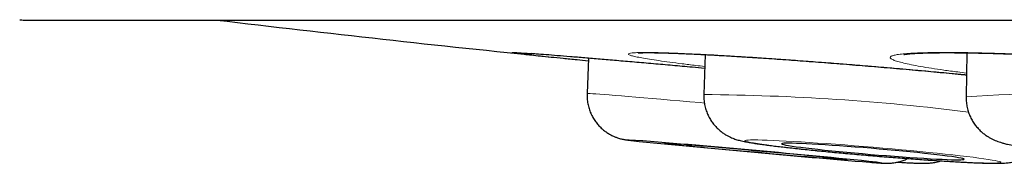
# Model space of a CAD drawing. Header units: millimetres. Extents: x 8 to 960, y 12 to 931.
# Tile 38 of 175: x 545.945 to 552.531, y 447.904 to 448.863. Entities that reach past the tile are written whole.
import ezdxf

# ---------------------------------------------------------------- set-up
doc = ezdxf.new("R2010")
doc.units = ezdxf.units.MM

msp = doc.modelspace()

# ---------------------------------------------------------------- linework, layer by layer
at = {"color": 7, "linetype": 'Continuous', "lineweight": 30}
for p, q in [((545.9754, 448.8604), (579.3103, 448.8604)), ((549.7492, 448.6053), (549.7403, 448.3696)), ((550.5296, 448.6297), (550.5212, 448.3627)), ((552.2813, 448.6416), (552.2759, 448.3471))]:
    msp.add_line(p, q, dxfattribs=at)
at = {"color": 8, "linetype": 'Continuous', "lineweight": 0, "flags": 128}
for points in [[(549.7403, 448.3696), (549.7403, 448.3696), (549.7427, 448.3699), (549.7499, 448.3698), (549.7617, 448.3692), (549.7782, 448.3682), (549.7993, 448.3668), (549.8249, 448.3649), (549.8549, 448.3627), (549.8891, 448.3601), (549.9275, 448.357), (549.9699, 448.3536), (550.016, 448.3498), (550.0658, 448.3457), (550.1189, 448.3413), (550.1753, 448.3365), (550.2346, 448.3315), (550.2966, 448.3261), (550.3611, 448.3206), (550.4277, 448.3148), (550.4963, 448.3088), (550.5247, 448.3063)], [(550.0636, 448.057), (550.0513, 448.0578), (550.0347, 448.0589), (550.0228, 448.0596), (550.0156, 448.0598), (550.0131, 448.0596), (550.0155, 448.0589), (550.0226, 448.0579), (550.0345, 448.0564), (550.051, 448.0544), (550.0721, 448.0521), (550.0891, 448.0503)], [(552.5078, 447.9103), (552.5055, 447.9126), (552.4986, 447.9153), (552.4868, 447.9184), (552.4704, 447.9218), (552.4495, 447.9256), (552.424, 447.9297), (552.3943, 447.934), (552.3604, 447.9387), (552.3225, 447.9436), (552.2809, 447.9487), (552.2357, 447.954), (552.1873, 447.9595), (552.1359, 447.9651), (552.0818, 447.9707), (552.0253, 447.9765), (551.9667, 447.9823), (551.9064, 447.9881), (551.8446, 447.9938), (551.7817, 447.9995), (551.7181, 448.0051), (551.6542, 448.0106), (551.5902, 448.0159), (551.5266, 448.021), (551.4637, 448.0259), (551.4018, 448.0306), (551.3413, 448.035), (551.2826, 448.0391), (551.2259, 448.0428), (551.1716, 448.0463), (551.12, 448.0494), (551.0714, 448.0521), (551.026, 448.0544), (550.9841, 448.0563), (550.9459, 448.0578), (550.9117, 448.0589), (550.8817, 448.0596), (550.8559, 448.0598), (550.8346, 448.0596), (550.8178, 448.0589), (550.8058, 448.0579), (550.7984, 448.0564), (550.7959, 448.0545), (550.7981, 448.0522), (550.8051, 448.0495), (550.8168, 448.0464), (550.8332, 448.043), (550.8542, 448.0392), (550.8796, 448.0351), (550.9093, 448.0307), (550.9433, 448.0261), (550.9811, 448.0212), (551.0227, 448.0161), (551.0679, 448.0108), (551.1163, 448.0053), (551.1677, 447.9997), (551.2218, 447.994), (551.2783, 447.9883), (551.3369, 447.9825), (551.3972, 447.9767), (551.459, 447.971), (551.5219, 447.9653), (551.5855, 447.9597), (551.6494, 447.9542), (551.7134, 447.9489), (551.777, 447.9438), (551.84, 447.9389), (551.9018, 447.9342), (551.9623, 447.9298), (552.0211, 447.9257), (552.0777, 447.9219), (552.132, 447.9185), (552.1836, 447.9154), (552.2323, 447.9127), (552.2776, 447.9104), (552.3195, 447.9084), (552.3577, 447.9069), (552.3919, 447.9059), (552.422, 447.9052), (552.4477, 447.905), (552.469, 447.9052), (552.4858, 447.9058), (552.4978, 447.9069), (552.5052, 447.9084), (552.5078, 447.9103)]]:
    msp.add_lwpolyline(points, dxfattribs=at)
at = {"color": 7, "linetype": 'Continuous', "lineweight": 30, "flags": 128}
for points in [[(551.4791, 447.9273), (551.4767, 447.9279), (551.4696, 447.9289), (551.4578, 447.9303), (551.4414, 447.9321), (551.4205, 447.9344), (551.3952, 447.937), (551.3659, 447.9399), (551.3326, 447.9432), (551.2958, 447.9468), (551.2555, 447.9507), (551.2123, 447.9548), (551.1664, 447.9591), (551.1181, 447.9637), (551.0679, 447.9683), (551.0161, 447.9731), (550.9632, 447.9779), (550.9095, 447.9828), (550.8555, 447.9877), (550.8016, 447.9925), (550.7482, 447.9973), (550.6958, 448.0019), (550.6448, 448.0064), (550.5954, 448.0107), (550.5483, 448.0148), (550.5036, 448.0186), (550.4618, 448.0222), (550.4231, 448.0254), (550.388, 448.0283), (550.3566, 448.0308), (550.3292, 448.033), (550.3061, 448.0347), (550.2873, 448.0361), (550.2731, 448.037), (550.2636, 448.0375), (550.2588, 448.0376), (550.2588, 448.0372), (550.2635, 448.0364), (550.273, 448.0352), (550.2871, 448.0336), (550.3058, 448.0316), (550.3289, 448.0291), (550.3562, 448.0264), (550.3875, 448.0232), (550.4226, 448.0198), (550.4612, 448.0161), (550.503, 448.0121), (550.5476, 448.0078), (550.5948, 448.0034), (550.6441, 447.9988), (550.6951, 447.9941), (550.7475, 447.9892), (550.8009, 447.9844), (550.8548, 447.9795), (550.9087, 447.9746), (550.9624, 447.9698), (551.0154, 447.9651), (551.0672, 447.9606), (551.1174, 447.9562), (551.1657, 447.952), (551.2117, 447.948), (551.255, 447.9443), (551.2952, 447.9409), (551.3322, 447.9379), (551.3654, 447.9352), (551.3949, 447.9328), (551.4201, 447.9308), (551.4411, 447.9293), (551.4576, 447.9282), (551.4695, 447.9274), (551.4767, 447.9272), (551.4791, 447.9273)], [(552.2626, 447.9309), (552.2603, 447.9329), (552.2533, 447.9353), (552.2416, 447.938), (552.2253, 447.9411), (552.2045, 447.9445), (552.1793, 447.9482), (552.1501, 447.9522), (552.1169, 447.9564), (552.0801, 447.9608), (552.0399, 447.9654), (551.9967, 447.9701), (551.9508, 447.9749), (551.9026, 447.9797), (551.8524, 447.9846), (551.8006, 447.9895), (551.7477, 447.9943), (551.694, 447.999), (551.64, 448.0036), (551.5861, 448.008), (551.5327, 448.0123), (551.4802, 448.0163), (551.429, 448.02), (551.3797, 448.0234), (551.3324, 448.0265), (551.2876, 448.0293), (551.2457, 448.0317), (551.207, 448.0337), (551.1717, 448.0353), (551.1402, 448.0365), (551.1128, 448.0373), (551.0895, 448.0376), (551.0706, 448.0375), (551.0563, 448.037), (551.0466, 448.036), (551.0417, 448.0347), (551.0416, 448.0329), (551.0462, 448.0307), (551.0555, 448.0282), (551.0696, 448.0252), (551.0882, 448.022), (551.1112, 448.0184), (551.1384, 448.0146), (551.1696, 448.0105), (551.2047, 448.0062), (551.2432, 448.0017), (551.2849, 447.9971), (551.3295, 447.9923), (551.3766, 447.9875), (551.4259, 447.9826), (551.4769, 447.9777), (551.5293, 447.9728), (551.5827, 447.9681), (551.6366, 447.9634), (551.6906, 447.9589), (551.7443, 447.9546), (551.7973, 447.9505), (551.8492, 447.9466), (551.8995, 447.943), (551.9479, 447.9398), (551.9939, 447.9368), (552.0373, 447.9342), (552.0777, 447.932), (552.1147, 447.9302), (552.1481, 447.9288), (552.1776, 447.9278), (552.203, 447.9273), (552.2241, 447.9272), (552.2407, 447.9275), (552.2527, 447.9282), (552.26, 447.9294), (552.2626, 447.9309)]]:
    msp.add_lwpolyline(points, dxfattribs=at)
at = {"color": 7, "linetype": 'Continuous', "lineweight": 30}
for centre, radius, start, end in [((545.9754, 449.0604), 0.2, 261.26965, 270), ((562.6429, 577.9475), 130, 263.205953, 264.190564), ((544.0559, 372.4855), 75.8099, 84.230866, 85.454696), ((558.4215, 531.643), 84.007, 264.307663, 265.36326)]:
    msp.add_arc(centre, radius, start, end, dxfattribs=at)
at = {"color": 8, "linetype": 'Continuous', "lineweight": 0}
for centre, radius, start, end in [((550.42, 433.3283), 15.0347, 82.84679, 89.61451), ((552.8668, 440.2717), 8.0969, 77.73191, 94.18491), ((551.754, 449.1444), 1.2396, 264.28231, 268.61774), ((551.6217, 447.3055), 0.6084, 80.30367, 84.84382)]:
    msp.add_arc(centre, radius, start, end, dxfattribs=at)
for points, knots in [([(549.367, 448.6361), (549.3593, 448.6367), (549.3325, 448.6387), (549.2987, 448.641), (549.2657, 448.6431), (549.2448, 448.644), (549.2354, 448.6439), (549.2386, 448.6427), (549.251, 448.6407), (549.2673, 448.6387), (549.2742, 448.6378)], [0, 0, 0, 0, 0.056634, 0.19891, 0.337169, 0.475427, 0.617703, 0.759979, 0.898238, 1, 1, 1, 1]), ([(552.2786, 448.4946), (552.2453, 448.4978), (552.1675, 448.5053), (552.0411, 448.517), (551.9014, 448.5296), (551.7603, 448.5419), (551.6187, 448.5538), (551.4775, 448.5654), (551.3378, 448.5764), (551.2008, 448.5867), (551.0674, 448.5964), (550.9383, 448.6054), (550.8145, 448.6136), (550.697, 448.6208), (550.5868, 448.6272), (550.4844, 448.6326), (550.3904, 448.637), (550.3057, 448.6404), (550.2311, 448.6427), (550.1669, 448.6439), (550.1133, 448.644), (550.071, 448.6431), (550.0405, 448.6411), (550.0216, 448.638), (550.0145, 448.6339), (550.0193, 448.6288), (550.0363, 448.6227), (550.065, 448.6156), (550.1051, 448.6077), (550.1565, 448.599), (550.2191, 448.5895), (550.292, 448.5792), (550.3752, 448.5684), (550.4535, 448.5587), (550.5073, 448.5524), (550.5271, 448.5501)], [0, 0, 0, 0, 0.023249, 0.054232, 0.085215, 0.116088, 0.146961, 0.177944, 0.208927, 0.2398, 0.270673, 0.301656, 0.33264, 0.363513, 0.394385, 0.425369, 0.456352, 0.487225, 0.518098, 0.549081, 0.580064, 0.610937, 0.64181, 0.672793, 0.703776, 0.734649, 0.765522, 0.796505, 0.827489, 0.858362, 0.889234, 0.920218, 0.951201, 0.982074, 1, 1, 1, 1]), ([(554.0659, 448.5363), (554.0216, 448.5404), (553.9329, 448.5485), (553.7952, 448.5602), (553.6553, 448.5715), (553.514, 448.5821), (553.3723, 448.5921), (553.231, 448.6014), (553.0911, 448.61), (552.954, 448.6177), (552.8204, 448.6244), (552.6911, 448.6303), (552.5671, 448.6351), (552.4495, 448.639), (552.3392, 448.6418), (552.2366, 448.6435), (552.1424, 448.6441), (552.0576, 448.6437), (551.9829, 448.6421), (551.9185, 448.6395), (551.8648, 448.6359), (551.8224, 448.6312), (551.7918, 448.6255), (551.7729, 448.6189), (551.7657, 448.6114), (551.7704, 448.603), (551.7873, 448.5938), (551.816, 448.5839), (551.8562, 448.5734), (551.9075, 448.5622), (551.9701, 448.5506), (552.043, 448.5385), (552.1263, 448.5261), (552.2048, 448.5153), (552.2588, 448.5085), (552.2788, 448.506)], [0, 0, 0, 0, 0.030634, 0.061377, 0.092121, 0.122755, 0.153389, 0.184132, 0.214876, 0.24551, 0.276144, 0.306887, 0.337631, 0.368265, 0.398899, 0.429642, 0.460386, 0.49102, 0.521654, 0.552397, 0.58314, 0.613774, 0.644408, 0.675152, 0.705895, 0.736529, 0.767163, 0.797907, 0.82865, 0.859284, 0.889918, 0.920662, 0.951405, 0.982039, 1, 1, 1, 1])]:
    msp.add_open_spline(points, degree=3, knots=knots, dxfattribs=at)
at = {"color": 7, "linetype": 'Continuous', "lineweight": 30}
for points, knots in [([(549.2617, 448.6429), (549.2617, 448.6429), (549.2615, 448.6429), (549.2645, 448.6428), (549.2709, 448.6425), (549.2819, 448.6419), (549.2976, 448.6409), (549.3182, 448.6396), (549.3425, 448.6379), (549.3619, 448.6364), (549.3713, 448.6357)], [0, 0, 0, 0, 0.036103, 0.128705, 0.243806, 0.378751, 0.527756, 0.685094, 0.846811, 1, 1, 1, 1]), ([(549.2742, 448.6378), (549.2764, 448.6375), (549.2871, 448.6361), (549.3182, 448.6326), (549.3673, 448.6273), (549.4278, 448.6209), (549.4983, 448.6137), (549.58, 448.6055), (549.6634, 448.5973), (549.7231, 448.5914), (549.7486, 448.589)], [0, 0, 0, 0, 0.036927, 0.180881, 0.324834, 0.464724, 0.604614, 0.748567, 0.892521, 1, 1, 1, 1]), ([(550.5267, 448.5378), (550.499, 448.5403), (550.426, 448.5468), (550.3112, 448.5569), (550.1818, 448.5682), (550.0566, 448.5791), (549.9375, 448.5894), (549.8264, 448.5988), (549.723, 448.6076), (549.6271, 448.6155), (549.5403, 448.6226), (549.4647, 448.6287), (549.4064, 448.6332), (549.3779, 448.6353), (549.367, 448.6361)], [0, 0, 0, 0, 0.0539067, 0.1420331, 0.2301595, 0.3208462, 0.4115329, 0.4996593, 0.5877857, 0.6784724, 0.7691591, 0.8572855, 0.9454119, 1, 1, 1, 1]), ([(550.0818, 448.6408), (550.0818, 448.6408), (550.0816, 448.6408), (550.0853, 448.6412), (550.0926, 448.6417), (550.1045, 448.6422), (550.1211, 448.6427), (550.1425, 448.6429), (550.1686, 448.6429), (550.1992, 448.6425), (550.2342, 448.6418), (550.2733, 448.6407), (550.3168, 448.6393), (550.3644, 448.6375), (550.4159, 448.6353), (550.471, 448.6327), (550.5296, 448.6298), (550.5914, 448.6265), (550.6561, 448.6228), (550.7234, 448.6189), (550.7929, 448.6146), (550.8645, 448.61), (550.9378, 448.6051), (551.0125, 448.6), (551.0888, 448.5946), (551.167, 448.589), (551.2471, 448.583), (551.329, 448.5768), (551.4119, 448.5703), (551.4956, 448.5636), (551.5797, 448.5568), (551.6639, 448.5498), (551.748, 448.5427), (551.832, 448.5354), (551.9158, 448.5281), (551.999, 448.5206), (552.0814, 448.513), (552.1629, 448.5054), (552.2287, 448.4992), (552.2668, 448.4955), (552.2786, 448.4944)], [0, 0, 0, 0, 0.008106, 0.024514, 0.043385, 0.064583, 0.087759, 0.112445, 0.138182, 0.164481, 0.190956, 0.218086, 0.245719, 0.273747, 0.302082, 0.330644, 0.359361, 0.388167, 0.416996, 0.445774, 0.474449, 0.502976, 0.531319, 0.559448, 0.587357, 0.615477, 0.644001, 0.672629, 0.701316, 0.730014, 0.758666, 0.787231, 0.815639, 0.844227, 0.872792, 0.90135, 0.929917, 0.95851, 0.987143, 1, 1, 1, 1]), ([(551.8586, 448.6302), (551.8586, 448.6302), (551.8585, 448.6302), (551.8624, 448.631), (551.8701, 448.6321), (551.8823, 448.6337), (551.8991, 448.6354), (551.9207, 448.6371), (551.9469, 448.6386), (551.9778, 448.64), (552.0129, 448.6411), (552.0526, 448.642), (552.0967, 448.6426), (552.145, 448.6428), (552.1972, 448.6426), (552.2531, 448.6421), (552.3125, 448.6412), (552.375, 448.64), (552.4403, 448.6383), (552.5082, 448.6363), (552.5783, 448.634), (552.6503, 448.6313), (552.7239, 448.6282), (552.799, 448.6248), (552.8759, 448.6211), (552.9548, 448.617), (553.0357, 448.6126), (553.1179, 448.6078), (553.201, 448.6028), (553.2848, 448.5974), (553.3688, 448.5918), (553.4527, 448.586), (553.5366, 448.5799), (553.6204, 448.5736), (553.7038, 448.5671), (553.7865, 448.5604), (553.8684, 448.5535), (553.9493, 448.5465), (554.0131, 448.5407), (554.0636, 448.536), (554.1136, 448.5313), (554.1778, 448.5251), (554.252, 448.5177), (554.3241, 448.5102), (554.3938, 448.5026), (554.4611, 448.4951), (554.5257, 448.4876), (554.5876, 448.48), (554.6463, 448.4726), (554.7016, 448.4652), (554.7535, 448.458), (554.8016, 448.4509), (554.8333, 448.4461), (554.8478, 448.4437), (554.8488, 448.4435)], [0, 0, 0, 0, 0.006786, 0.019195, 0.033128, 0.048522, 0.065205, 0.082931, 0.101552, 0.120148, 0.139444, 0.159276, 0.179534, 0.200127, 0.220975, 0.242013, 0.26318, 0.284419, 0.305679, 0.326899, 0.348041, 0.369072, 0.389963, 0.410696, 0.431341, 0.45238, 0.473519, 0.494727, 0.515967, 0.537199, 0.558384, 0.57949, 0.600527, 0.621681, 0.642821, 0.663961, 0.685111, 0.706283, 0.727488, 0.736014, 0.747166, 0.768271, 0.789326, 0.810357, 0.831374, 0.852388, 0.873408, 0.89444, 0.91547, 0.936265, 0.957081, 0.977873, 0.998579, 1, 1, 1, 1]), ([(549.7407, 448.3694), (549.7404, 448.361), (549.7398, 448.341), (549.7435, 448.3098), (549.7507, 448.2768), (549.7615, 448.2455), (549.7751, 448.2164), (549.7913, 448.1897), (549.8096, 448.1655), (549.8295, 448.144), (549.8506, 448.1252), (549.8724, 448.1091), (549.8942, 448.0958), (549.9152, 448.0852), (549.9343, 448.0773), (549.9507, 448.0718), (549.964, 448.068), (549.9747, 448.0654), (549.9834, 448.0635), (549.9908, 448.0622), (549.9978, 448.061), (550.0055, 448.0599), (550.0166, 448.0584), (550.0313, 448.0566), (550.0528, 448.0542), (550.0702, 448.0523), (550.0824, 448.051), (550.0849, 448.0507)], [0, 0, 0, 0, 0.0334561, 0.0794785, 0.1242847, 0.16793, 0.2104341, 0.2517861, 0.2919456, 0.330839, 0.3683512, 0.4043038, 0.4384022, 0.4701033, 0.4984158, 0.5222965, 0.5422028, 0.5600985, 0.5782858, 0.5985475, 0.6234687, 0.6570728, 0.7075394, 0.8068653, 0.8898399, 0.9781794, 1, 1, 1, 1]), ([(550.5215, 448.3626), (550.5213, 448.3604), (550.5202, 448.3465), (550.5223, 448.321), (550.5277, 448.287), (550.5369, 448.2547), (550.5493, 448.2245), (550.5643, 448.1966), (550.5816, 448.1711), (550.6007, 448.1484), (550.6209, 448.1285), (550.6416, 448.1116), (550.6619, 448.0976), (550.6811, 448.0865), (550.6987, 448.0778), (550.7148, 448.0709), (550.7297, 448.0654), (550.7438, 448.0609), (550.7581, 448.0568), (550.7742, 448.0528), (550.7959, 448.0481), (550.8222, 448.0433), (550.8537, 448.0381), (550.8868, 448.0332), (550.923, 448.0282), (550.9627, 448.023), (551.0049, 448.0178), (551.0495, 448.0125), (551.0967, 448.0072), (551.1464, 448.0017), (551.1983, 447.9962), (551.2522, 447.9907), (551.308, 447.9851), (551.3653, 447.9795), (551.424, 447.974), (551.4837, 447.9685), (551.5442, 447.9631), (551.6052, 447.9578), (551.6665, 447.9526), (551.7276, 447.9475), (551.7884, 447.9427), (551.8486, 447.938), (551.9078, 447.9336), (551.9658, 447.9294), (552.0223, 447.9254), (552.0771, 447.9217), (552.1299, 447.9184), (552.1805, 447.9153), (552.2288, 447.9125), (552.2744, 447.9102), (552.3173, 447.9081), (552.3574, 447.9064), (552.3946, 447.9051), (552.4291, 447.9042), (552.4614, 447.9037), (552.4927, 447.9038), (552.5186, 447.9044), (552.5406, 447.9059), (552.557, 447.9075), (552.5725, 447.9096), (552.5892, 447.9127), (552.6075, 447.917), (552.628, 447.9232), (552.6506, 447.9319), (552.675, 447.9437), (552.7003, 447.959), (552.7246, 447.9769), (552.7391, 447.991), (552.746, 447.9978)], [0, 0, 0, 0, 0.0021006, 0.0132593, 0.024122, 0.0347085, 0.0450289, 0.0550847, 0.0648682, 0.0743586, 0.0835149, 0.0922655, 0.100516, 0.1082144, 0.1154588, 0.1225298, 0.1298092, 0.1376727, 0.146749, 0.1579739, 0.1731956, 0.1983905, 0.2199526, 0.2402333, 0.2616574, 0.2822448, 0.302383, 0.3222581, 0.3419652, 0.3615588, 0.3810727, 0.4005289, 0.4199429, 0.4393254, 0.4586847, 0.4780269, 0.4973571, 0.5166795, 0.5359978, 0.5553153, 0.5746346, 0.5939587, 0.6132914, 0.6326367, 0.6519995, 0.6713858, 0.6908033, 0.7102621, 0.7297762, 0.7493653, 0.7690585, 0.7889011, 0.808967, 0.829387, 0.8504181, 0.87266, 0.8980461, 0.9118865, 0.9216292, 0.9302847, 0.9381734, 0.9458641, 0.953641, 0.9619556, 0.9710066, 0.9806904, 0.9907843, 1, 1, 1, 1]), ([(552.276, 448.3471), (552.276, 448.3465), (552.275, 448.3341), (552.2771, 448.3101), (552.2824, 448.2759), (552.2916, 448.2433), (552.3039, 448.2129), (552.319, 448.1847), (552.3363, 448.1591), (552.3553, 448.1363), (552.3753, 448.1163), (552.3956, 448.0994), (552.4157, 448.0852), (552.4349, 448.0736), (552.4534, 448.0641), (552.4711, 448.0561), (552.4888, 448.0493), (552.5073, 448.043), (552.5287, 448.0367), (552.5581, 448.0293), (552.5925, 448.022), (552.6318, 448.0149), (552.6702, 448.0086), (552.7114, 448.0024), (552.756, 447.9963), (552.8025, 447.9903), (552.8513, 447.9844), (552.9022, 447.9786), (552.9552, 447.9729), (553.0101, 447.9673), (553.0667, 447.9618), (553.1248, 447.9564), (553.1842, 447.9512), (553.2446, 447.9462), (553.3058, 447.9413), (553.3674, 447.9367), (553.4291, 447.9323), (553.4908, 447.9281), (553.5522, 447.9242), (553.6129, 447.9206), (553.6726, 447.9173), (553.7312, 447.9144), (553.7884, 447.9117), (553.8439, 447.9094), (553.8975, 447.9075), (553.949, 447.906), (553.9982, 447.9048), (554.045, 447.9041), (554.0893, 447.9037), (554.1311, 447.9038), (554.1707, 447.9044), (554.2084, 447.9055), (554.2456, 447.9074), (554.2786, 447.9101), (554.3067, 447.9137), (554.3288, 447.9175), (554.3484, 447.9218), (554.3683, 447.9273), (554.3892, 447.9344), (554.4113, 447.9436), (554.4346, 447.9555), (554.4586, 447.9706), (554.4827, 447.989), (554.5059, 448.0108), (554.5272, 448.0357), (554.5461, 448.0632), (554.562, 448.0929), (554.5745, 448.1245), (554.5831, 448.1549), (554.5858, 448.1749), (554.5869, 448.1836)], [0, 0, 0, 0, 0.000511, 0.011331, 0.021872, 0.032157, 0.0422, 0.052004, 0.061565, 0.070864, 0.07987, 0.088547, 0.096898, 0.105026, 0.113169, 0.121601, 0.130743, 0.141215, 0.154007, 0.171153, 0.198924, 0.219841, 0.239534, 0.260304, 0.280274, 0.299785, 0.319012, 0.338051, 0.35696, 0.375776, 0.394523, 0.41322, 0.43188, 0.450512, 0.469125, 0.487726, 0.506321, 0.524914, 0.543511, 0.562116, 0.580735, 0.599376, 0.618045, 0.636754, 0.655514, 0.674344, 0.693266, 0.712315, 0.731542, 0.751029, 0.770913, 0.791453, 0.81321, 0.837759, 0.85475, 0.86608, 0.876224, 0.885393, 0.894129, 0.902814, 0.911692, 0.920966, 0.930632, 0.940583, 0.950713, 0.96095, 0.971253, 0.981594, 0.99196, 1, 1, 1, 1]), ([(551.6345, 447.9107), (551.6354, 447.9106), (551.6465, 447.9097), (551.6642, 447.9084), (551.6875, 447.9067), (551.7072, 447.9054), (551.7218, 447.9046), (551.733, 447.904), (551.7417, 447.9038), (551.7501, 447.9037), (551.7589, 447.9039), (551.77, 447.9044), (551.7841, 447.9056), (551.8021, 447.908), (551.8241, 447.9126), (551.8491, 447.9201), (551.8696, 447.9277), (551.881, 447.9338), (551.884, 447.9354)], [0, 0, 0, 0, 0.011807, 0.134699, 0.258981, 0.386099, 0.520452, 0.603016, 0.660753, 0.695278, 0.726018, 0.755701, 0.786469, 0.823358, 0.869663, 0.923072, 0.979933, 1, 1, 1, 1]), ([(551.8171, 447.9114), (551.8295, 447.9107), (551.8547, 447.9091), (551.8883, 447.9073), (551.9193, 447.9058), (551.9475, 447.9046), (551.9741, 447.9039), (551.9946, 447.9037), (552.0119, 447.904), (552.0242, 447.9046), (552.0366, 447.9055), (552.0505, 447.9071), (552.0663, 447.9095), (552.0847, 447.9136), (552.0983, 447.917), (552.1057, 447.9198), (552.106, 447.9199)], [0, 0, 0, 0, 0.107427, 0.216824, 0.327758, 0.441416, 0.560644, 0.695015, 0.757947, 0.804871, 0.846117, 0.8834, 0.919783, 0.956984, 0.998183, 1, 1, 1, 1])]:
    msp.add_open_spline(points, degree=3, knots=knots, dxfattribs=at)

doc.saveas('drawing.dxf')
